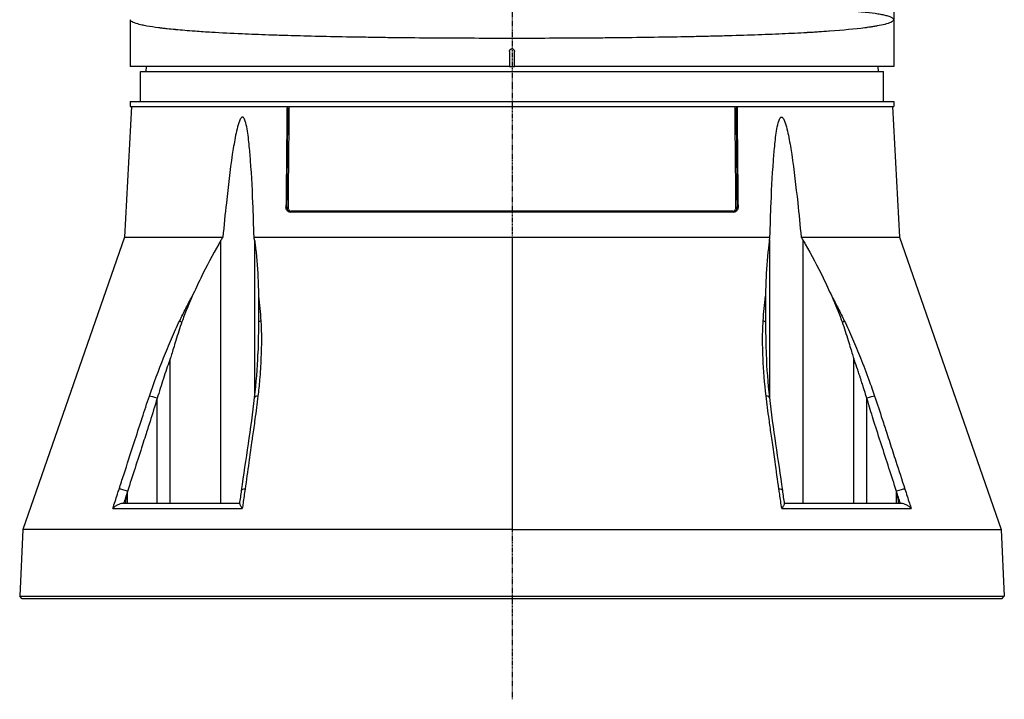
# Model space of a CAD drawing. Header units: millimetres. Extents: x 0 to 5219, y 0 to 2970.
# Tile 25 of 237: x 906 to 1102, y 721 to 856. Entities that reach past the tile are written whole.
import ezdxf

# ---------------------------------------------------------------- set-up
doc = ezdxf.new("R2010")
doc.units = ezdxf.units.MM
doc.header["$LTSCALE"] = 0.2
doc.linetypes.add('CENTER2', pattern=[1.125, 0.75, -0.125, 0.125, -0.125])
doc.layers.add('02_Center Line', color=1, linetype='CENTER2')

# ---------------------------------------------------------------- blocks, each defined once
blk = doc.blocks.new('A$C0088d080')
for p, q in [((76, 181.88), (76, 115.3)), ((-76, 115.3), (-76, 106)), ((76, 115.3), (76, 106)), ((-0.5, 109), (-0.5, 106)), ((0.5, 106), (0.5, 109)), ((-0.5, 106), (-76, 106)), ((-72.87, 106), (-72.89, 105)), ((-0.5, 106), (0.5, 106)), ((76, 106), (0.5, 106)), ((72.87, 106), (72.89, 105)), ((-74, 105), (74, 105)), ((-74, 99), (-74, 105)), ((74, 99), (74, 105)), ((-76, 99), (76, 99)), ((-76, 99), (-76, 98)), ((76, 99), (76, 98)), ((-75.79, 98), (-77.15, 72.03)), ((-76, 98), (76, 98)), ((75.79, 98), (77.15, 72.03)), ((-44.88, 77.97), (-45, 77.97)), ((44.22, 77), (-44.22, 77)), ((43.97, 77.19), (-43.97, 77.19)), ((44.09, 77), (44.09, 77)), ((45, 77.97), (44.88, 77.97)), ((-77.15, 72.03), (-97.38, 13.79)), ((-77.15, 72.03), (-57.57, 72.03)), ((-57.95, 19), (-57.95, 71.39)), ((-51.36, 72.03), (0, 72.03)), ((-51.26, 71.39), (-51.26, 40.02)), ((0, 72.03), (51.36, 72.03)), ((0, 72.03), (0, 70.02)), ((51.26, 71.39), (51.26, 40.02)), ((57.57, 72.03), (77.15, 72.03)), ((57.95, 19), (57.95, 71.39)), ((77.15, 72.03), (97.38, 13.79)), ((0, 70.02), (0, 13.79)), ((-50.35, 59.28), (-50.35, 59.28)), ((50.35, 59.26), (50.35, 59.26)), ((-68.07, 19), (-68.07, 47.76)), ((68.07, 19), (68.07, 47.76)), ((-70.65, 19), (-70.65, 39.92)), ((-70.65, 39.92), (-70.65, 39.92)), ((70.65, 19), (70.65, 39.92)), ((-51.26, 35.22), (-51.26, 35.22)), ((51.26, 35.22), (51.26, 35.22)), ((-75.06, 31.64), (-75.06, 31.64)), ((75.05, 31.67), (75.05, 31.67)), ((-76.56, 19), (-76.56, 21.4)), ((76.56, 19), (76.56, 21.4)), ((-79.48, 17.99), (-53.7, 17.99)), ((-54.21, 19), (-77.45, 19)), ((53.7, 17.99), (79.48, 17.99)), ((77.45, 19), (54.21, 19)), ((-97.38, 13.79), (-98.02, 0.5)), ((0, 13.79), (-97.38, 13.79)), ((0, 13.79), (97.38, 13.79)), ((97.38, 13.79), (98.02, 0.5)), ((-98.02, 0.5), (98.02, 0.5)), ((-97.55, 0), (-98.02, 0.5)), ((97.55, 0), (-97.55, 0)), ((-87.52, 0), (-87.52, 0)), ((-57.69, 0), (-57.69, 0)), ((-43.67, 0), (-43.67, 0)), ((97.55, 0), (98.02, 0.5))]:
    blk.add_line(p, q)
for centre, major_axis, ratio, start_param, end_param in [((-44.72, 77.98), (0.2, -0.002), 0.057317, 3.779603, 5.335087), ((-44.09, 77.2), (0, -0.2), 0.575043, 0.021079, 1.51865), ((44.09, 77.2), (0, -0.2), 0.575043, 4.764774, 6.283101), ((44.09, 77.2), (0, -0.2), 0.575043, 6.283101, 6.283182), ((44.72, 77.98), (-0.2, -0.002), 0.05732, 0.947932, 2.503548), ((-65.04, 54.86), (-1.35, 0.66), 0.057665, 0.607364, 1.057256), ((-49.16, 54.86), (-1.5, -0.09), 0.431477, 5.294348, 5.744777), ((49.16, 54.86), (-1.5, 0.09), 0.431477, 3.680016, 4.13043), ((65.04, 54.86), (1.35, 0.66), 0.057893, 5.225953, 5.675827), ((-71.03, 39.88), (-1.42, 0.49), 0.108063, 4.484642, 5.706473), ((-49.77, 39.88), (-1.49, 0.17), 0.323016, 5.32621, 6.283185), ((49.77, 39.88), (1.49, 0.17), 0.323016, 0, 0.956975), ((71.03, 39.88), (1.42, 0.49), 0.108063, 0.576712, 1.79861), ((-77.06, 21.37), (-1.43, 0.46), 0.133958, 4.3984, 5.717837), ((-52.35, 21.37), (-1.49, 0.21), 0.304914, 5.321029, 6.283185), ((52.35, 21.37), (1.49, 0.21), 0.304914, 0, 0.962156), ((77.06, 21.37), (1.43, 0.46), 0.133958, 0.565348, 1.884847)]:
    blk.add_ellipse(centre, major_axis=major_axis, ratio=ratio, start_param=start_param, end_param=end_param)
for points, knots in [([(0.54, 117.94), (1.56, 117.94), (2.61, 117.93), (4.32, 117.93), (4.97, 117.93), (5.95, 117.93), (6.28, 117.93), (6.95, 117.93), (7.34, 117.93), (8.19, 117.93), (8.79, 117.93), (9.74, 117.93), (10.06, 117.93), (10.56, 117.93), (10.72, 117.93), (11.06, 117.93), (11.28, 117.93), (11.9, 117.93), (12.46, 117.93), (13.4, 117.93), (13.73, 117.92), (14.25, 117.92), (14.43, 117.92), (14.79, 117.92), (15, 117.92), (15.79, 117.92), (16.41, 117.92), (17.65, 117.92), (18.32, 117.92), (19.46, 117.91), (20.04, 117.91), (21.26, 117.91), (21.93, 117.91), (25.02, 117.9), (27.39, 117.89), (30.76, 117.87), (31.89, 117.87), (33.59, 117.86), (34.15, 117.85), (35.29, 117.85), (35.9, 117.84), (37.48, 117.83), (38.55, 117.82), (40.17, 117.81), (40.71, 117.8), (41.53, 117.79), (41.94, 117.79), (42.36, 117.79), (42.63, 117.78), (42.79, 117.78), (44.73, 117.76), (46.62, 117.74), (49.5, 117.69), (50.48, 117.68), (51.94, 117.65), (52.43, 117.64), (53.17, 117.63), (53.41, 117.62), (53.78, 117.61), (53.9, 117.61), (54.15, 117.6), (54.29, 117.6), (55.94, 117.56), (57.51, 117.52), (59.87, 117.44), (60.65, 117.42), (61.82, 117.37), (62.2, 117.35), (62.78, 117.33), (63.06, 117.31), (63.35, 117.3), (63.54, 117.29), (63.65, 117.29), (64.93, 117.22), (66.11, 117.16), (67.82, 117.04), (68.38, 116.99), (69.2, 116.92), (69.46, 116.9), (69.86, 116.86), (69.99, 116.85), (70.25, 116.82), (70.39, 116.81), (71.36, 116.7), (72.15, 116.6), (73.19, 116.43), (73.52, 116.37), (73.96, 116.27), (74.1, 116.24), (74.37, 116.18), (74.51, 116.14), (75.55, 115.85), (76, 115.57), (76, 115.3)], [0.0047231, 0.0047231, 0.0047231, 0.0047231, 0.03125, 0.03125, 0.046875, 0.046875, 0.0546875, 0.0546875, 0.0625, 0.0625, 0.078125, 0.078125, 0.0859375, 0.0859375, 0.0898438, 0.0898438, 0.09375, 0.09375, 0.109375, 0.109375, 0.1171875, 0.1171875, 0.1210938, 0.1210938, 0.125, 0.125, 0.140625, 0.140625, 0.15625, 0.15625, 0.171875, 0.171875, 0.1875, 0.1875, 0.25, 0.25, 0.28125, 0.28125, 0.296875, 0.296875, 0.3125, 0.3125, 0.34375, 0.34375, 0.359375, 0.359375, 0.3671875, 0.3710938, 0.3710938, 0.375, 0.375, 0.4375, 0.4375, 0.46875, 0.46875, 0.484375, 0.484375, 0.4921875, 0.4921875, 0.4960938, 0.4960938, 0.5, 0.5, 0.5625, 0.5625, 0.59375, 0.59375, 0.609375, 0.609375, 0.6171875, 0.6210938, 0.6210938, 0.625, 0.625, 0.6875, 0.6875, 0.71875, 0.71875, 0.734375, 0.734375, 0.7421875, 0.7421875, 0.75, 0.75, 0.8125, 0.8125, 0.84375, 0.84375, 0.859375, 0.859375, 0.875, 0.875, 1, 1, 1, 1]), ([(76, 115.3), (76, 115.15), (75.87, 115.01), (75.63, 114.87), (75.38, 114.72), (75.01, 114.58), (74.55, 114.45), (74.44, 114.42), (74.33, 114.39), (74.22, 114.37), (73.78, 114.25), (73.28, 114.15), (72.74, 114.05), (72.62, 114.03), (72.5, 114.01), (72.38, 113.99), (72.12, 113.94), (71.85, 113.9), (71.57, 113.86), (71.49, 113.84), (71.41, 113.83), (71.33, 113.82), (71.15, 113.79), (70.97, 113.77), (70.78, 113.74), (70.69, 113.73), (70.6, 113.72), (70.5, 113.71), (70.46, 113.7), (70.41, 113.69), (70.37, 113.69), (70.32, 113.68), (70.29, 113.68), (70.22, 113.67), (68.31, 113.42), (65.95, 113.2), (63.24, 113), (63.19, 113), (63.15, 113), (63.11, 112.99), (62.45, 112.95), (61.78, 112.9), (61.09, 112.86), (60.72, 112.83), (60.34, 112.81), (59.96, 112.78), (59.57, 112.76), (59.18, 112.74), (58.79, 112.72), (58.75, 112.71), (58.72, 112.71), (58.69, 112.71), (57.13, 112.62), (55.46, 112.54), (53.78, 112.46), (50.31, 112.31), (46.5, 112.18), (42.3, 112.06), (41.79, 112.05), (41.26, 112.04), (40.73, 112.02), (40.2, 112.01), (39.67, 111.99), (39.13, 111.98), (38.06, 111.96), (36.98, 111.93), (35.88, 111.91), (33.89, 111.87), (31.85, 111.83), (29.76, 111.8), (29.56, 111.79), (29.36, 111.79), (29.16, 111.79), (26.88, 111.75), (24.55, 111.72), (22.17, 111.69), (20.98, 111.68), (19.78, 111.67), (18.57, 111.66), (17.36, 111.64), (16.13, 111.63), (14.9, 111.63), (12.45, 111.61), (9.98, 111.59), (7.49, 111.59), (5.02, 111.58), (2.52, 111.57), (0, 111.57), (-2.51, 111.57), (-5, 111.58), (-7.47, 111.59), (-9.94, 111.59), (-12.39, 111.61), (-14.81, 111.62), (-17.25, 111.64), (-19.66, 111.66), (-22.04, 111.69), (-23.23, 111.7), (-24.42, 111.72), (-25.6, 111.73), (-26.79, 111.75), (-27.95, 111.77), (-29.1, 111.79), (-29.31, 111.79), (-29.52, 111.79), (-29.73, 111.8), (-34.13, 111.87), (-38.3, 111.95), (-42.19, 112.06), (-42.35, 112.06), (-42.5, 112.07), (-42.66, 112.07), (-43.54, 112.1), (-44.4, 112.12), (-45.25, 112.15), (-45.75, 112.16), (-46.25, 112.18), (-46.74, 112.2), (-47.23, 112.21), (-47.72, 112.23), (-48.21, 112.25), (-48.29, 112.25), (-48.37, 112.25), (-48.45, 112.25), (-50.3, 112.32), (-52.03, 112.39), (-53.74, 112.46), (-55.87, 112.56), (-57.9, 112.66), (-59.79, 112.77), (-60.93, 112.84), (-62.03, 112.91), (-63.07, 112.99), (-63.1, 112.99), (-63.13, 112.99), (-63.16, 113), (-63.86, 113.05), (-64.53, 113.1), (-65.17, 113.15), (-65.79, 113.2), (-66.38, 113.26), (-66.94, 113.31), (-66.97, 113.31), (-66.99, 113.31), (-67.02, 113.32), (-67.59, 113.37), (-68.13, 113.43), (-68.65, 113.48), (-68.92, 113.51), (-69.19, 113.54), (-69.45, 113.57), (-69.57, 113.59), (-69.7, 113.6), (-69.83, 113.62), (-69.89, 113.63), (-69.95, 113.63), (-70.01, 113.64), (-70.08, 113.65), (-70.15, 113.66), (-70.2, 113.67), (-70.25, 113.67), (-70.31, 113.68), (-70.37, 113.69), (-71.19, 113.79), (-71.98, 113.91), (-72.7, 114.04), (-73.06, 114.11), (-73.39, 114.17), (-73.7, 114.24), (-73.88, 114.28), (-74.05, 114.32), (-74.21, 114.36), (-74.32, 114.39), (-74.43, 114.42), (-74.53, 114.45), (-75, 114.58), (-75.37, 114.72), (-75.63, 114.87), (-75.87, 115), (-76, 115.15), (-76, 115.3)], [0, 0, 0, 0, 0.026859, 0.026859, 0.026859, 0.055882, 0.055882, 0.055882, 0.0625, 0.0625, 0.0625, 0.088102, 0.088102, 0.088102, 0.09375, 0.09375, 0.09375, 0.105899, 0.105899, 0.105899, 0.109375, 0.109375, 0.109375, 0.117187, 0.117187, 0.117187, 0.121094, 0.121094, 0.121094, 0.123047, 0.123047, 0.123047, 0.125, 0.125, 0.125, 0.186506, 0.186506, 0.186506, 0.1875, 0.1875, 0.1875, 0.202204, 0.202204, 0.202204, 0.210124, 0.210124, 0.210124, 0.218083, 0.218083, 0.218083, 0.21875, 0.21875, 0.21875, 0.25, 0.25, 0.25, 0.314679, 0.314679, 0.314679, 0.322657, 0.322657, 0.322657, 0.330608, 0.330608, 0.330608, 0.346427, 0.346427, 0.346427, 0.375, 0.375, 0.375, 0.377702, 0.377702, 0.377702, 0.408623, 0.408623, 0.408623, 0.423994, 0.423994, 0.423994, 0.439307, 0.439307, 0.439307, 0.469763, 0.469763, 0.469763, 0.5, 0.5, 0.5, 0.530182, 0.530182, 0.530182, 0.560531, 0.560531, 0.560531, 0.591146, 0.591146, 0.591146, 0.606586, 0.606586, 0.606586, 0.622133, 0.622133, 0.622133, 0.625, 0.625, 0.625, 0.68509, 0.68509, 0.68509, 0.6875, 0.6875, 0.6875, 0.701146, 0.701146, 0.701146, 0.709244, 0.709244, 0.709244, 0.717374, 0.717374, 0.717374, 0.71875, 0.71875, 0.71875, 0.749974, 0.749974, 0.749974, 0.788948, 0.788948, 0.788948, 0.8125, 0.8125, 0.8125, 0.813192, 0.813192, 0.813192, 0.828873, 0.828873, 0.828873, 0.84375, 0.84375, 0.84375, 0.844413, 0.844413, 0.844413, 0.859375, 0.859375, 0.859375, 0.867188, 0.867188, 0.867188, 0.871094, 0.871094, 0.871094, 0.873047, 0.873047, 0.873047, 0.874974, 0.874974, 0.874974, 0.877349, 0.877349, 0.877349, 0.911524, 0.911524, 0.911524, 0.92814, 0.92814, 0.92814, 0.9375, 0.9375, 0.9375, 0.943912, 0.943912, 0.943912, 0.973127, 0.973127, 0.973127, 1, 1, 1, 1]), ([(-0.5, 109), (-0.5, 109.06), (-0.49, 109.11), (-0.47, 109.17), (-0.45, 109.22), (-0.43, 109.27), (-0.39, 109.31), (-0.36, 109.36), (-0.31, 109.39), (-0.27, 109.42), (-0.22, 109.45), (-0.16, 109.48), (-0.11, 109.49), (-0.07, 109.5), (-0.04, 109.5), (0, 109.5), (0.06, 109.5), (0.11, 109.49), (0.17, 109.47), (0.22, 109.45), (0.27, 109.43), (0.31, 109.39), (0.36, 109.36), (0.39, 109.31), (0.42, 109.26), (0.45, 109.22), (0.48, 109.16), (0.49, 109.11), (0.5, 109.07), (0.5, 109.04), (0.5, 109)], [0, 0, 0, 0, 0.107469, 0.107469, 0.107469, 0.214937, 0.214937, 0.214937, 0.322407, 0.322407, 0.322407, 0.429878, 0.429878, 0.429878, 0.5, 0.5, 0.5, 0.607469, 0.607469, 0.607469, 0.714937, 0.714937, 0.714937, 0.822407, 0.822407, 0.822407, 0.929878, 0.929878, 0.929878, 1, 1, 1, 1]), ([(-44.8, 98), (-44.82, 96.67), (-44.83, 95.34), (-44.84, 94.01), (-44.87, 91.35), (-44.9, 88.68), (-44.92, 86), (-44.95, 83.33), (-44.98, 80.65), (-45, 77.97)], [0.167015, 0.167015, 0.167015, 0.167015, 0.3333333, 0.3333333, 0.3333333, 0.6666667, 0.6666667, 0.6666667, 1, 1, 1, 1]), ([(-44.68, 98), (-44.69, 96.64), (-44.71, 95.28), (-44.72, 93.91), (-44.75, 91), (-44.78, 88.09), (-44.81, 85.17), (-44.83, 82.77), (-44.85, 80.38), (-44.88, 77.97)], [0.1669675, 0.1669675, 0.1669675, 0.1669675, 0.3372962, 0.3372962, 0.3372962, 0.7011574, 0.7011574, 0.7011574, 1, 1, 1, 1]), ([(-44.4, 98), (-44.41, 96.64), (-44.43, 95.27), (-44.44, 93.91), (-44.47, 91), (-44.5, 88.08), (-44.53, 85.17), (-44.55, 82.77), (-44.58, 80.37), (-44.6, 77.97)], [0.1669438, 0.1669438, 0.1669438, 0.1669438, 0.3374615, 0.3374615, 0.3374615, 0.701243, 0.701243, 0.701243, 1, 1, 1, 1]), ([(44.6, 77.97), (44.58, 80.38), (44.55, 82.79), (44.53, 85.2), (44.5, 88.12), (44.47, 91.02), (44.44, 93.93), (44.43, 95.29), (44.41, 96.64), (44.4, 98)], [0, 0, 0, 0, 0.3003264, 0.3003264, 0.3003264, 0.6633231, 0.6633231, 0.6633231, 0.8330562, 0.8330562, 0.8330562, 0.8330562]), ([(44.88, 77.97), (44.85, 80.39), (44.83, 82.8), (44.81, 85.21), (44.78, 88.12), (44.75, 91.03), (44.72, 93.93), (44.71, 95.29), (44.69, 96.65), (44.68, 98)], [0, 0, 0, 0, 0.3004123, 0.3004123, 0.3004123, 0.6634885, 0.6634885, 0.6634885, 0.8330325, 0.8330325, 0.8330325, 0.8330325]), ([(44.8, 98), (44.82, 96.67), (44.83, 95.34), (44.84, 94.01), (44.87, 91.35), (44.9, 88.68), (44.92, 86), (44.95, 83.33), (44.98, 80.65), (45, 77.97)], [0.167015, 0.167015, 0.167015, 0.167015, 0.3333333, 0.3333333, 0.3333333, 0.6666667, 0.6666667, 0.6666667, 1, 1, 1, 1]), ([(-51.36, 72.03), (-51.43, 74.33), (-51.5, 76.6), (-51.73, 82.12), (-51.89, 85.32), (-52.24, 89.51), (-52.35, 90.69), (-52.57, 92.43), (-52.65, 93), (-52.85, 94.11), (-52.96, 94.64), (-53.2, 95.36), (-53.3, 95.62), (-53.47, 95.81), (-53.51, 95.85), (-53.59, 95.9), (-53.63, 95.91), (-53.71, 95.91), (-53.75, 95.9), (-53.84, 95.85), (-53.88, 95.81), (-54.06, 95.62), (-54.18, 95.36), (-54.47, 94.64), (-54.61, 94.11), (-54.88, 93), (-55, 92.43), (-55.34, 90.69), (-55.53, 89.51), (-56.15, 85.32), (-56.53, 82.12), (-57.12, 76.6), (-57.35, 74.33), (-57.57, 72.03)], [-10.718091, -10.718091, -10.718091, -10.718091, -10.065889, -10.065889, -9.118131, -9.118131, -8.790101, -8.790101, -8.626085, -8.626085, -8.46207, -8.46207, -8.384853, -8.384853, -8.367475, -8.367475, -8.350096, -8.350096, -8.332718, -8.332718, -8.315339, -8.315339, -8.238122, -8.238122, -8.074107, -8.074107, -7.910092, -7.910092, -7.582061, -7.582061, -6.634304, -6.634304, -5.982102, -5.982102, -5.982102, -5.982102]), ([(51.36, 72.03), (51.43, 74.33), (51.5, 76.6), (51.73, 82.12), (51.89, 85.32), (52.24, 89.51), (52.35, 90.69), (52.57, 92.43), (52.65, 93), (52.85, 94.11), (52.96, 94.64), (53.2, 95.36), (53.3, 95.62), (53.47, 95.81), (53.51, 95.85), (53.59, 95.9), (53.63, 95.91), (53.71, 95.91), (53.75, 95.9), (53.84, 95.85), (53.88, 95.81), (54.06, 95.62), (54.18, 95.36), (54.47, 94.64), (54.61, 94.11), (54.88, 93), (55, 92.43), (55.34, 90.69), (55.53, 89.51), (56.15, 85.32), (56.53, 82.12), (57.12, 76.6), (57.35, 74.33), (57.57, 72.03)], [5.982106, 5.982106, 5.982106, 5.982106, 6.634304, 6.634304, 7.582061, 7.582061, 7.910092, 7.910092, 8.074107, 8.074107, 8.238122, 8.238122, 8.315339, 8.315339, 8.332718, 8.332718, 8.350096, 8.350096, 8.367475, 8.367475, 8.384853, 8.384853, 8.46207, 8.46207, 8.626085, 8.626085, 8.790101, 8.790101, 9.118131, 9.118131, 10.065889, 10.065889, 10.718087, 10.718087, 10.718087, 10.718087]), ([(-44.22, 77), (-44.32, 77), (-44.43, 77.02), (-44.63, 77.13), (-44.72, 77.2), (-44.86, 77.38), (-44.92, 77.49), (-44.99, 77.73), (-45, 77.86), (-45, 77.97)], [-0.4521231, -0.4521231, -0.4521231, -0.4521231, -0.4145569, -0.4145569, -0.3768637, -0.3768637, -0.3391437, -0.3391437, -0.3039745, -0.3039745, -0.3039745, -0.3039745]), ([(-44.88, 77.97), (-44.88, 77.65), (-44.75, 77.38), (-44.59, 77.22), (-44.43, 77.06), (-44.25, 77), (-44.09, 77)], [0, 0, 0, 0, 0.5, 0.5, 0.5, 1, 1, 1, 1]), ([(44.09, 77), (44.25, 77), (44.43, 77.06), (44.59, 77.22), (44.75, 77.38), (44.88, 77.65), (44.88, 77.97)], [0.0001034, 0.0001034, 0.0001034, 0.0001034, 0.5, 0.5, 0.5, 1, 1, 1, 1]), ([(45, 77.97), (45, 77.86), (44.99, 77.73), (44.92, 77.49), (44.86, 77.38), (44.72, 77.2), (44.63, 77.13), (44.43, 77.02), (44.32, 77), (44.22, 77)], [-0.2992343, -0.2992343, -0.2992343, -0.2992343, -0.2640654, -0.2640654, -0.2263454, -0.2263454, -0.1886522, -0.1886522, -0.1510866, -0.1510866, -0.1510866, -0.1510866]), ([(-57.95, 71.39), (-58.1, 71.14), (-58.25, 70.89), (-59.64, 68.47), (-60.82, 66.21), (-62.54, 62.68), (-63.11, 61.47), (-63.67, 60.24)], [-6.981884, -6.981884, -6.981884, -6.981884, -6.895402, -6.895402, -6.139681, -6.139681, -5.753377, -5.753377, -5.753377, -5.753377]), ([(-51.26, 71.39), (-51.23, 71.14), (-51.19, 70.89), (-50.88, 68.47), (-50.69, 66.21), (-50.53, 62.68), (-50.49, 61.46), (-50.47, 60.24)], [10.325467, 10.325467, 10.325467, 10.325467, 10.411949, 10.411949, 11.16767, 11.16767, 11.554513, 11.554513, 11.554513, 11.554513]), ([(51.26, 71.39), (51.23, 71.14), (51.19, 70.89), (50.88, 68.47), (50.69, 66.21), (50.53, 62.68), (50.49, 61.46), (50.47, 60.23)], [-6.98839, -6.98839, -6.98839, -6.98839, -6.901908, -6.901908, -6.146186, -6.146186, -5.758936, -5.758936, -5.758936, -5.758936]), ([(57.95, 71.39), (58.1, 71.14), (58.25, 70.89), (59.64, 68.47), (60.82, 66.21), (62.54, 62.68), (63.11, 61.46), (63.67, 60.23)], [10.331972, 10.331972, 10.331972, 10.331972, 10.418454, 10.418454, 11.174175, 11.174175, 11.561438, 11.561438, 11.561438, 11.561438]), ([(-66.17, 55.36), (-65.77, 56.18), (-65.36, 57), (-64.95, 57.82), (-64.53, 58.63), (-64.11, 59.44), (-63.67, 60.24)], [0, 0, 0, 0, 0.499437, 0.499437, 0.499437, 1, 1, 1, 1]), ([(-63.67, 60.24), (-64.05, 59.41), (-64.42, 58.55), (-65.1, 56.86), (-65.44, 55.97), (-65.73, 55.12)], [0.0000001, 0.0000001, 0.0000001, 0.0000001, 0.2752389, 0.2752389, 0.5482669, 0.5482669, 0.5482669, 0.5482669]), ([(-50.47, 60.24), (-50.36, 59.44), (-50.28, 58.63), (-50.2, 57.81), (-50.13, 57), (-50.06, 56.18), (-50.01, 55.35)], [0, 0, 0, 0, 0.50012, 0.50012, 0.50012, 1, 1, 1, 1]), ([(-50.47, 60.24), (-50.45, 59.4), (-50.45, 58.55), (-50.45, 56.86), (-50.45, 55.97), (-50.46, 55.11)], [-0.545343, -0.545343, -0.545343, -0.545343, -0.2715108, -0.2715108, -0.0000031, -0.0000031, -0.0000031, -0.0000031]), ([(50.01, 55.35), (50.06, 56.17), (50.13, 57), (50.2, 57.81), (50.28, 58.62), (50.36, 59.43), (50.47, 60.23)], [0, 0, 0, 0, 0.499875, 0.499875, 0.499875, 1, 1, 1, 1]), ([(50.47, 60.23), (50.45, 59.4), (50.45, 58.55), (50.45, 56.86), (50.45, 55.97), (50.46, 55.11)], [0.0000001, 0.0000001, 0.0000001, 0.0000001, 0.2749921, 0.2749921, 0.5476443, 0.5476443, 0.5476443, 0.5476443]), ([(63.67, 60.23), (64.11, 59.43), (64.53, 58.63), (64.95, 57.81), (65.36, 57), (65.77, 56.18), (66.17, 55.36)], [0, 0, 0, 0, 0.5005634, 0.5005634, 0.5005634, 1, 1, 1, 1]), ([(63.67, 60.23), (64.05, 59.4), (64.42, 58.55), (65.1, 56.86), (65.44, 55.97), (65.73, 55.12)], [-0.5445996, -0.5445996, -0.5445996, -0.5445996, -0.2712223, -0.2712223, -0.0000015, -0.0000015, -0.0000015, -0.0000015]), ([(-72.19, 40.38), (-71.31, 42.93), (-70.38, 45.47), (-69.38, 47.99), (-68.87, 49.25), (-68.36, 50.5), (-67.82, 51.74), (-67.55, 52.37), (-67.27, 52.99), (-66.99, 53.6), (-66.72, 54.19), (-66.45, 54.78), (-66.17, 55.36)], [0, 0, 0, 0, 0.5027546, 0.5027546, 0.5027546, 0.7543165, 0.7543165, 0.7543165, 0.8801534, 0.8801534, 0.8801534, 1, 1, 1, 1]), ([(-65.73, 55.12), (-66.15, 53.93), (-66.55, 52.67), (-67.28, 50.32), (-67.55, 49.38), (-67.83, 48.5), (-67.89, 48.31), (-67.99, 48.01), (-68.03, 47.89), (-68.07, 47.76)], [0.0000011, 0.0000011, 0.0000011, 0.0000011, 0.3781689, 0.3781689, 0.7285819, 0.7285819, 0.8175277, 0.8175277, 0.8788966, 0.8788966, 0.8788966, 0.8788966]), ([(-50.46, 55.11), (-50.47, 54.17), (-50.49, 53.22), (-50.51, 52.27), (-50.53, 51.1), (-50.56, 49.92), (-50.6, 48.75)], [0.0000004, 0.0000004, 0.0000004, 0.0000004, 0.3887558, 0.3887558, 0.3887558, 0.8644485, 0.8644485, 0.8644485, 0.8644485]), ([(-50.01, 55.35), (-49.86, 52.92), (-49.87, 50.44), (-49.98, 47.94), (-50.04, 46.49), (-50.14, 45.04), (-50.26, 43.57), (-50.35, 42.51), (-50.46, 41.44), (-50.58, 40.38)], [0, 0, 0, 0, 0.500233, 0.500233, 0.500233, 0.789448, 0.789448, 0.789448, 1, 1, 1, 1]), ([(50.58, 40.38), (50.29, 42.91), (50.09, 45.44), (49.98, 47.94), (49.9, 49.73), (49.87, 51.52), (49.92, 53.28), (49.94, 53.98), (49.97, 54.67), (50.01, 55.35)], [0, 0, 0, 0, 0.499826, 0.499826, 0.499826, 0.858832, 0.858832, 0.858832, 1, 1, 1, 1]), ([(50.46, 55.11), (50.48, 53.9), (50.5, 52.69), (50.55, 50.36), (50.58, 49.44), (50.6, 48.72), (50.6, 48.71), (50.6, 48.7)], [0.0000003, 0.0000003, 0.0000003, 0.0000003, 0.385971, 0.385971, 0.7217999, 0.7217999, 0.7269919, 0.7269919, 0.7269919, 0.7269919]), ([(65.73, 55.12), (66.15, 53.93), (66.55, 52.67), (67.28, 50.32), (67.55, 49.38), (67.83, 48.5), (67.89, 48.31), (67.99, 48.01), (68.03, 47.89), (68.07, 47.76)], [-0.5643199, -0.5643199, -0.5643199, -0.5643199, -0.3213467, -0.3213467, -0.0964507, -0.0964507, -0.0393511, -0.0393511, 0, 0, 0, 0]), ([(66.17, 55.36), (66.45, 54.78), (66.72, 54.19), (66.99, 53.6), (67.27, 52.99), (67.55, 52.37), (67.82, 51.75), (68.36, 50.5), (68.87, 49.25), (69.37, 47.99), (69.96, 46.52), (70.52, 45.05), (71.05, 43.57), (71.44, 42.51), (71.82, 41.44), (72.19, 40.38)], [0, 0, 0, 0, 0.1198746, 0.1198746, 0.1198746, 0.2457225, 0.2457225, 0.2457225, 0.4973048, 0.4973048, 0.4973048, 0.7896386, 0.7896386, 0.7896386, 1, 1, 1, 1]), ([(-68.07, 47.76), (-68.12, 47.64), (-68.16, 47.52), (-68.39, 46.86), (-68.58, 46.3), (-68.99, 45.12), (-69.2, 44.49), (-69.84, 42.55), (-70.25, 41.24), (-70.65, 39.92)], [0, 0, 0, 0, 0.0387976, 0.0387976, 0.224397, 0.224397, 0.4372331, 0.4372331, 0.8758897, 0.8758897, 0.8758897, 0.8758897]), ([(68.18, 47.47), (68.17, 47.49), (68.16, 47.51), (68.15, 47.53), (68.13, 47.61), (68.1, 47.69), (68.07, 47.76)], [0, 0, 0, 0, 0.2136157, 0.2136157, 0.2136157, 0.9999613, 0.9999613, 0.9999613, 0.9999613]), ([(70.65, 39.92), (70.61, 40.08), (70.42, 40.71), (70.07, 41.82), (69.98, 42.1), (69.92, 42.29), (69.86, 42.49), (69.79, 42.69), (69.73, 42.87), (69.68, 43.03), (69.58, 43.34), (69.51, 43.57), (69.46, 43.71), (69.45, 43.74), (69.41, 43.87), (69.38, 43.94), (69.36, 44.02), (69.33, 44.1), (69.31, 44.18), (69.25, 44.34), (69.2, 44.49), (69.15, 44.65), (69.04, 44.96), (68.94, 45.28), (68.83, 45.59), (68.62, 46.22), (68.4, 46.85), (68.18, 47.47)], [0, 0, 0, 0, 0.25, 0.25, 0.25, 0.3125, 0.3125, 0.3125, 0.375, 0.375, 0.375, 0.5, 0.5, 0.5, 0.53125, 0.53125, 0.53125, 0.5625, 0.5625, 0.5625, 0.625, 0.625, 0.625, 0.75, 0.75, 0.75, 1, 1, 1, 1]), ([(-78.23, 21.86), (-77.92, 22.8), (-77.62, 23.74), (-77.31, 24.69), (-76.62, 26.83), (-75.92, 28.98), (-75.23, 31.12), (-74.73, 32.66), (-74.22, 34.21), (-73.72, 35.75), (-73.7, 35.83), (-73.67, 35.92), (-73.64, 36), (-73.17, 37.46), (-72.69, 38.92), (-72.19, 40.38)], [0, 0, 0, 0, 0.152677, 0.152677, 0.152677, 0.499986, 0.499986, 0.499986, 0.749983, 0.749983, 0.749983, 0.763385, 0.763385, 0.763385, 1, 1, 1, 1]), ([(-70.65, 39.92), (-71.12, 38.38), (-71.58, 36.84), (-72.07, 35.3), (-72.37, 34.36), (-72.68, 33.41), (-72.98, 32.47), (-73.18, 31.87), (-73.37, 31.27), (-73.56, 30.67), (-74.56, 27.58), (-75.56, 24.49), (-76.56, 21.4)], [0, 0, 0, 0, 0.2495704, 0.2495704, 0.2495704, 0.4024514, 0.4024514, 0.4024514, 0.4997522, 0.4997522, 0.4997522, 0.9999842, 0.9999842, 0.9999842, 0.9999842]), ([(-50.58, 40.38), (-50.76, 38.84), (-50.97, 37.29), (-51.19, 35.75), (-51.34, 34.65), (-51.5, 33.54), (-51.66, 32.44), (-51.72, 32), (-51.78, 31.56), (-51.84, 31.12), (-52.03, 29.8), (-52.22, 28.47), (-52.4, 27.15), (-52.65, 25.38), (-52.9, 23.62), (-53.15, 21.86)], [0, 0, 0, 0, 0.250019, 0.250019, 0.250019, 0.428779, 0.428779, 0.428779, 0.500005, 0.500005, 0.500005, 0.71439, 0.71439, 0.71439, 1, 1, 1, 1]), ([(53.15, 21.86), (52.89, 23.68), (52.63, 25.51), (52.38, 27.34), (52.2, 28.6), (52.02, 29.86), (51.84, 31.12), (51.76, 31.68), (51.68, 32.25), (51.6, 32.81), (51.46, 33.79), (51.32, 34.77), (51.19, 35.75), (50.97, 37.29), (50.76, 38.84), (50.58, 40.38)], [0, 0, 0, 0, 0.295731, 0.295731, 0.295731, 0.499995, 0.499995, 0.499995, 0.591463, 0.591463, 0.591463, 0.749983, 0.749983, 0.749983, 1, 1, 1, 1]), ([(76.56, 21.4), (75.56, 24.49), (74.56, 27.58), (73.57, 30.66), (73.07, 32.21), (72.56, 33.76), (72.07, 35.31), (71.66, 36.58), (71.28, 37.86), (70.89, 39.13), (70.81, 39.4), (70.73, 39.66), (70.65, 39.92)], [0, 0, 0, 0, 0.5, 0.5, 0.5, 0.750745, 0.750745, 0.750745, 0.957271, 0.957271, 0.957271, 1, 1, 1, 1]), ([(72.19, 40.38), (72.72, 38.84), (73.22, 37.29), (73.72, 35.75), (74.02, 34.84), (74.32, 33.92), (74.61, 33.01), (74.82, 32.38), (75.02, 31.75), (75.23, 31.12), (75.62, 29.89), (76.02, 28.66), (76.42, 27.43), (77.02, 25.57), (77.63, 23.72), (78.23, 21.86)], [0, 0, 0, 0, 0.250016, 0.250016, 0.250016, 0.398143, 0.398143, 0.398143, 0.500005, 0.500005, 0.500005, 0.699072, 0.699072, 0.699072, 1, 1, 1, 1]), ([(-79.48, 17.99), (-79.17, 18.94), (-78.87, 19.88), (-78.56, 20.82), (-78.45, 21.17), (-78.34, 21.51), (-78.23, 21.86)], [0, 0, 0, 0, 0.731799, 0.731799, 0.731799, 1, 1, 1, 1]), ([(-53.15, 21.86), (-53.28, 20.91), (-53.42, 19.97), (-53.55, 19.03), (-53.6, 18.68), (-53.65, 18.34), (-53.7, 17.99)], [0, 0, 0, 0, 0.731803, 0.731803, 0.731803, 1, 1, 1, 1]), ([(53.7, 17.99), (53.56, 18.94), (53.43, 19.88), (53.3, 20.82), (53.25, 21.17), (53.2, 21.51), (53.15, 21.86)], [0, 0, 0, 0, 0.731791, 0.731791, 0.731791, 1, 1, 1, 1]), ([(78.23, 21.86), (78.53, 20.91), (78.84, 19.97), (79.14, 19.03), (79.26, 18.68), (79.37, 18.34), (79.48, 17.99)], [0, 0, 0, 0, 0.731794, 0.731794, 0.731794, 1, 1, 1, 1]), ([(-76.59, 21.3), (-76.63, 21.17), (-76.67, 21.03), (-76.77, 20.61), (-76.81, 20.37), (-76.91, 19.79), (-76.97, 19.37), (-77.02, 19)], [0.000001, 0.000001, 0.000001, 0.000001, 0.0438155, 0.0438155, 0.0906037, 0.0906037, 0.1723278, 0.1723278, 0.1723278, 0.1723278]), ([(-76.56, 21.4), (-76.56, 21.39), (-76.57, 21.37), (-76.58, 21.34), (-76.58, 21.32), (-76.59, 21.3)], [0, 0, 0, 0, 0.0058123, 0.0058123, 0.01163485, 0.01163485, 0.01163485, 0.01163485]), ([(77.02, 19), (76.97, 19.38), (76.91, 19.83), (76.8, 20.42), (76.76, 20.65), (76.66, 21.1), (76.61, 21.25), (76.56, 21.4)], [0.000001, 0.000001, 0.000001, 0.000001, 0.116379, 0.116379, 0.1785721, 0.1785721, 0.2497386, 0.2497386, 0.2497386, 0.2497386]), ([(-77.45, 19), (-77.63, 19), (-77.82, 18.97), (-78.21, 18.86), (-78.41, 18.77), (-78.77, 18.58), (-78.93, 18.48), (-79.22, 18.25), (-79.36, 18.12), (-79.48, 18), (-79.48, 17.99), (-79.48, 17.99)], [0.000001, 0.000001, 0.000001, 0.000001, 0.0570155, 0.0570155, 0.1206062, 0.1206062, 0.1807381, 0.1807381, 0.239696, 0.239696, 0.2404159, 0.2404159, 0.2404159, 0.2404159]), ([(-54.21, 18.94), (-54.22, 18.93), (-54.22, 18.93), (-54.21, 18.86), (-54.18, 18.77), (-54.09, 18.58), (-54.03, 18.48), (-53.88, 18.25), (-53.8, 18.12), (-53.7, 18), (-53.7, 17.99), (-53.7, 17.99)], [-0.1946755, -0.1946755, -0.1946755, -0.1946755, -0.1842876, -0.1842876, -0.1201375, -0.1201375, -0.0594765, -0.0594765, 0, 0, 0.0007263, 0.0007263, 0.0007263, 0.0007263]), ([(54.21, 18.94), (54.22, 18.93), (54.22, 18.93), (54.21, 18.86), (54.18, 18.77), (54.09, 18.58), (54.03, 18.48), (53.88, 18.25), (53.8, 18.12), (53.7, 18), (53.7, 17.99), (53.7, 17.99)], [0.0467182, 0.0467182, 0.0467182, 0.0467182, 0.0570155, 0.0570155, 0.1206061, 0.1206061, 0.1807381, 0.1807381, 0.239696, 0.239696, 0.2404159, 0.2404159, 0.2404159, 0.2404159]), ([(79.48, 17.99), (79.48, 17.99), (79.48, 18), (79.36, 18.12), (79.22, 18.25), (78.93, 18.48), (78.77, 18.58), (78.41, 18.77), (78.21, 18.86), (77.82, 18.97), (77.63, 19), (77.45, 19)], [-0.0007263, -0.0007263, -0.0007263, -0.0007263, 0, 0, 0.0594766, 0.0594766, 0.1201375, 0.1201375, 0.1842876, 0.1842876, 0.2418037, 0.2418037, 0.2418037, 0.2418037])]:
    blk.add_open_spline(points, degree=3, knots=knots)
for points in [[(-44.6, 77.97), (-44.6, 77.9), (-44.59, 77.77), (-44.53, 77.57), (-44.41, 77.38), (-44.22, 77.23), (-44.06, 77.19), (-43.97, 77.19)], [(43.97, 77.19), (44.03, 77.19), (44.13, 77.2), (44.3, 77.29), (44.45, 77.44), (44.57, 77.66), (44.6, 77.86), (44.6, 77.97)], [(-57.57, 72.03), (-57.7, 71.82), (-57.83, 71.61), (-57.95, 71.39)], [(-51.26, 71.39), (-51.29, 71.61), (-51.33, 71.82), (-51.36, 72.03)], [(51.26, 71.39), (51.29, 71.61), (51.33, 71.82), (51.36, 72.03)], [(57.57, 72.03), (57.7, 71.82), (57.83, 71.61), (57.95, 71.39)], [(-51.26, 40.06), (-50.92, 42.97), (-50.69, 45.88), (-50.6, 48.75)], [(50.6, 48.7), (50.7, 45.84), (50.92, 42.95), (51.26, 40.06)], [(-53.84, 21.58), (-52.96, 27.74), (-51.96, 33.92), (-51.26, 40.06)], [(51.26, 40.06), (51.96, 33.92), (52.96, 27.74), (53.84, 21.58)], [(-54.21, 18.94), (-54.09, 19.82), (-53.96, 20.7), (-53.84, 21.58)], [(53.84, 21.58), (53.96, 20.7), (54.09, 19.82), (54.21, 18.94)], [(-76.59, 21.3), (-76.84, 20.54), (-77.09, 19.77), (-77.33, 19)], [(77.33, 19), (77.07, 19.8), (76.82, 20.6), (76.56, 21.4)]]:
    blk.add_open_spline(points, degree=3)
at = {"layer": '02_Center Line'}
blk.add_line((0, 1565), (0, -20), dxfattribs=at)

msp = doc.modelspace()

# ---------------------------------------------------------------- block references
msp.add_blockref('A$C0088d080', (1004.425, 740.896))

doc.saveas('drawing.dxf')
